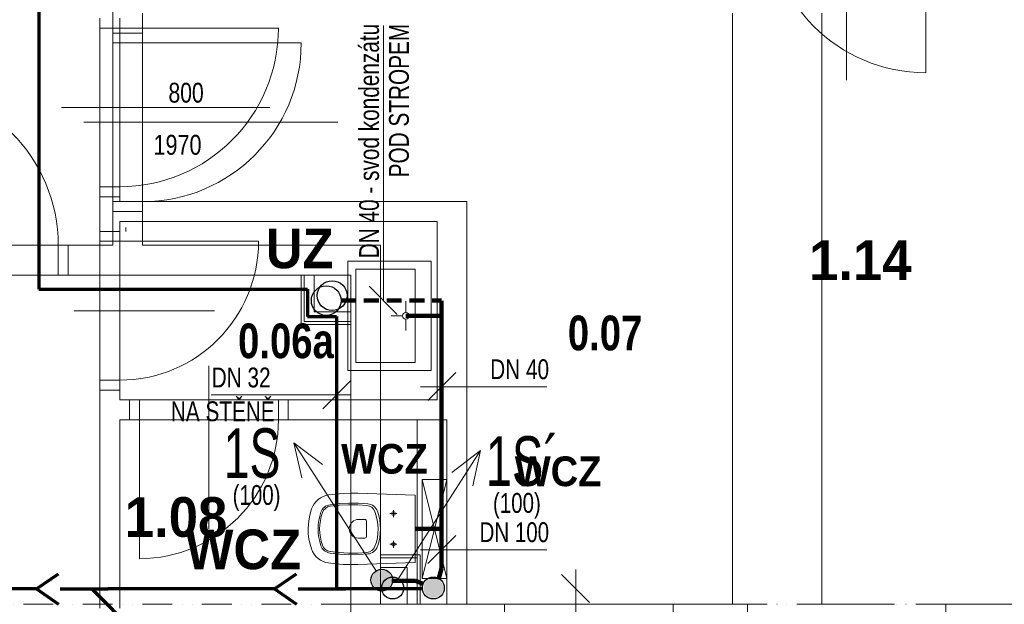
# Model space of a CAD drawing. Header units: millimetres. Extents: x -18273 to 24357, y -63097 to -43615.
# Tile 8 of 10: x 4758 to 9723, y -57147 to -54199. Entities that reach past the tile are written whole.
import ezdxf

# ---------------------------------------------------------------- set-up
doc = ezdxf.new("R2010")
doc.units = ezdxf.units.MM
doc.linetypes.add('JIS_02_1.2', pattern=[115, 75, -40])
doc.linetypes.add('JIS_09_15', pattern=[300, 150, -50, 0, -50, 0, -50])
for name, color, linetype, lineweight in [('XR$1$1.PP - SLEPY_1', 7, 'Continuous', 25), ('XR$2$KANALIZACE_1', 7, 'Continuous', 25), ('XR$3$1.NP - SLEPY_1', 7, 'Continuous', 25), ('XR$4$KANALIZACE 1.NP_1', 7, 'Continuous', 25)]:
    doc.layers.add(name, color=color, linetype=linetype, lineweight=lineweight)
doc.styles.add('ARIAL', font='ARIAL.TTF')
doc.styles.add('Arial Black', font='Arial Black')
doc.styles.add('ARIALNARROW', font='ARIALN.TTF')

# ---------------------------------------------------------------- blocks, each defined once
blk = doc.blocks.new('KOMPLEXNÍ OBJEKT_6')
at = {"layer": 'XR$1$1.PP - SLEPY_1', "color": 251, "linetype": 'Continuous', "lineweight": 13}
for p, q in [((6832.2, -55416.9), (6412.2, -55416.9)), ((6412.2, -55967.7), (6412.2, -55416.9)), ((6752.2, -55456.9), (6452.2, -55456.9)), ((6452.2, -55456.9), (6452.2, -55927.7)), ((6752.2, -55927.7), (6752.2, -55456.9)), ((6832.2, -55416.9), (6832.2, -55967.7)), ((6705, -55675.1), (6705, -55618.4)), ((6687.8, -55692.3), (6631.1, -55692.3)), ((6705, -55709.5), (6705, -55766.2)), ((6722.1, -55692.3), (6832.2, -55692.3)), ((6452.2, -55927.7), (6752.2, -55927.7)), ((6832.2, -55967.7), (6412.2, -55967.7)), ((6832.2, -55967.7), (6488.1, -55967.7))]:
    blk.add_line(p, q, dxfattribs=at)
blk.add_arc((6705, -55692.3), 17.2, 270.0000000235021, 269.9999827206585, dxfattribs=at)
blk = doc.blocks.new('KOMPLEXNÍ OBJEKT_7')
at = {"layer": 'XR$1$1.PP - SLEPY_1', "color": 251, "linetype": 'Continuous', "lineweight": 13}
blk.add_line((6752.2, -56936.7), (6752.1, -56596.6), dxfattribs=at)
for points in [[(6752.1, -56596.6), (6462.9, -56587.2), (6426, -56586.7), (6389.1, -56587.9), (6352.3, -56590.7), (6315.6, -56595), (6301.3, -56598), (6287.5, -56602.9), (6274.6, -56609.7), (6262.6, -56618.2), (6252, -56628.2), (6242.8, -56639.6), (6235.2, -56652.1), (6229.5, -56665.5), (6222, -56690.2), (6216.6, -56715.4), (6213.3, -56741), (6212.2, -56766.7), (6212, -56766.2), (6213.1, -56791.9), (6216.4, -56817.5), (6221.8, -56842.7), (6229.3, -56867.3), (6235, -56880.8), (6242.6, -56893.4), (6251.7, -56904.9), (6262.4, -56915), (6274.4, -56923.5), (6287.4, -56930.4), (6301.2, -56935.3), (6315.6, -56938.4), (6352.3, -56942.7), (6389.1, -56945.4), (6426, -56946.6), (6462.9, -56946.2), (6752.2, -56936.7)], [(6624.9, -56689.1), (6642.5, -56689.1), (6660.1, -56689.1)], [(6642.6, -56697.8), (6645.9, -56697.1), (6648.6, -56695.2), (6650.5, -56692.4), (6651.1, -56689.1), (6650.4, -56685.8), (6648.6, -56683), (6645.8, -56681.2), (6642.5, -56680.5), (6639.2, -56681.2), (6636.4, -56683), (6634.5, -56685.8), (6633.9, -56689.1), (6634.5, -56692.4), (6636.4, -56695.3), (6639.2, -56697.1), (6642.5, -56697.8), (6642.6, -56697.8)], [(6642.5, -56706.8), (6642.5, -56689.1), (6642.5, -56671.5)], [(6624.9, -56844.1), (6642.5, -56844.1), (6660.1, -56844.1)], [(6642.6, -56852.8), (6645.9, -56852.1), (6648.6, -56850.2), (6650.5, -56847.4), (6651.1, -56844.1), (6650.4, -56840.8), (6648.6, -56838), (6645.8, -56836.2), (6642.5, -56835.5), (6639.2, -56836.2), (6636.4, -56838), (6634.5, -56840.8), (6633.9, -56844.1), (6634.5, -56847.4), (6636.4, -56850.2), (6639.2, -56852.1), (6642.5, -56852.8), (6642.6, -56852.8)], [(6642.5, -56861.8), (6642.5, -56844.1), (6642.5, -56826.5)]]:
    blk.add_lwpolyline(points, dxfattribs=at)
for points in [[(6322.5, -56888.8), (6370.1, -56894.1), (6417.9, -56896.5), (6465.8, -56896.1), (6513.6, -56892.8), (6521.5, -56891.5), (6529.1, -56889), (6536.3, -56885.5), (6543, -56881.1), (6549, -56875.7), (6554.1, -56869.6), (6558.4, -56862.8), (6561.6, -56855.5), (6568.4, -56833.8), (6573.3, -56811.7), (6576.2, -56789.2), (6577.2, -56766.6), (6576.1, -56743.9), (6573.1, -56721.4), (6568.2, -56699.3), (6561.3, -56677.7), (6558.1, -56670.4), (6553.8, -56663.6), (6548.7, -56657.5), (6542.7, -56652.2), (6536, -56647.7), (6528.8, -56644.3), (6521.2, -56641.9), (6513.3, -56640.5), (6465.6, -56637.3), (6417.8, -56636.9), (6370, -56639.3), (6322.5, -56644.5), (6314.9, -56646.1), (6307.5, -56648.8), (6300.6, -56652.4), (6294.3, -56656.9), (6288.6, -56662.2), (6283.7, -56668.3), (6279.7, -56674.9), (6276.6, -56682.1), (6270.4, -56702.7), (6265.8, -56723.8), (6263.1, -56745.2), (6262.2, -56766.7), (6263.1, -56788.2), (6265.9, -56809.6), (6270.4, -56830.7), (6276.6, -56851.3), (6279.7, -56858.4), (6283.7, -56865.1), (6288.6, -56871.1), (6294.3, -56876.5), (6300.7, -56881), (6307.6, -56884.6), (6314.9, -56887.2), (6322.5, -56888.8)], [(6508.8, -56885.2), (6521.8, -56882.1), (6533.4, -56875.6), (6542.8, -56866.1), (6549.3, -56854.3), (6556.2, -56833), (6561.2, -56811.2), (6564.2, -56789), (6565.2, -56766.6), (6564.1, -56744.2), (6561, -56722), (6556, -56700.1), (6549, -56678.8), (6542.5, -56667.2), (6533.1, -56657.7), (6521.5, -56651.2), (6508.5, -56648.1), (6462.1, -56645.2), (6415.6, -56644.9), (6369.2, -56647.4), (6323, -56652.5), (6310.4, -56656.1), (6299.3, -56662.9), (6290.4, -56672.4), (6284.4, -56684), (6278.3, -56704.2), (6273.8, -56724.8), (6271.1, -56745.6), (6270.2, -56766.7), (6271.1, -56787.7), (6273.8, -56808.6), (6278.3, -56829.2), (6284.4, -56849.3), (6290.4, -56860.9), (6299.3, -56870.5), (6310.4, -56877.3), (6323, -56880.8), (6369.3, -56886), (6415.8, -56888.4), (6462.3, -56888.2), (6508.8, -56885.2)], [(6507.3, -56729.1), (6506.6, -56725.3), (6504.4, -56722.1), (6501.2, -56719.9), (6497.3, -56719.1), (6467.4, -56719.1), (6458.2, -56719.8), (6449.4, -56722.3), (6441.1, -56726.5), (6433.9, -56732.2), (6427.9, -56739.2), (6423.4, -56747.2), (6420.5, -56756), (6419.4, -56765.1), (6420.1, -56774.3), (6422.6, -56783.2), (6426.8, -56791.4), (6432.5, -56798.7), (6439.5, -56804.7), (6447.5, -56809.2), (6456.3, -56812), (6465.4, -56813.1), (6467.4, -56813.1), (6497.3, -56813.1), (6501.2, -56812.4), (6504.4, -56810.2), (6506.6, -56807), (6507.3, -56803.1), (6507.3, -56729.1)]]:
    blk.add_lwpolyline(points, close=True, dxfattribs=at)
blk = doc.blocks.new('KOMPLEXNÍ OBJEKT_8')
at = {"layer": 'XR$1$1.PP - SLEPY_1', "color": 251, "linetype": 'Continuous', "lineweight": 13}
for p, q in [((6787.2, -57016.7), (6787.1, -56516.7)), ((6787.1, -56516.7), (6912.1, -56516.7)), ((6787.1, -56516.7), (6912.2, -57016.7)), ((6912.1, -56516.7), (6787.2, -57016.7)), ((6912.2, -57016.7), (6912.1, -56516.7)), ((6787.2, -57016.7), (6912.2, -57016.7))]:
    blk.add_line(p, q, dxfattribs=at)
blk = doc.blocks.new('KOMPLEXNÍ OBJEKT_21')
at = {"layer": 'XR$1$1.PP - SLEPY_1', "color": 138, "linetype": 'Continuous', "lineweight": 13}
for p, q in [((5712.2, -56766.7), (5712.2, -55945.3)), ((6112.2, -56116.7), (5312.2, -56116.7)), ((5362.2, -56916.7), (5362.2, -56116.7)), ((6062.2, -56116.7), (6062.2, -56216.7)), ((6112.2, -56216.7), (5312.2, -56216.7))]:
    blk.add_line(p, q, dxfattribs=at)
blk.add_arc((5362.2, -56216.7), 700, 270, 0, dxfattribs=at)
blk = doc.blocks.new('KOMPLEXNÍ OBJEKT_22')
at = {"layer": 'XR$1$1.PP - SLEPY_1', "color": 138, "linetype": 'Continuous', "lineweight": 13}
for p, q in [((5162.2, -56066.7), (5162.2, -55266.7)), ((5262.2, -56066.7), (5262.2, -55266.7)), ((5962.2, -55316.7), (5162.2, -55316.7)), ((5740.7, -55666.7), (5032, -55666.7)), ((5162.2, -56016.7), (5262.2, -56016.7))]:
    blk.add_line(p, q, dxfattribs=at)
blk.add_arc((5262.2, -55316.7), 700, 270, 0, dxfattribs=at)
blk = doc.blocks.new('KOMPLEXNÍ OBJEKT_23')
at = {"layer": 'XR$1$1.PP - SLEPY_1', "color": 138, "linetype": 'Continuous', "lineweight": 13}
for p, q in [((5162.2, -55091.7), (5162.2, -54191.7)), ((5162.2, -54241.7), (5162.2, -54191.7)), ((5262.2, -55091.7), (5262.2, -54191.7)), ((5162.2, -54241.7), (5262.2, -54241.7)), ((5262.2, -54241.7), (6062.2, -54241.7)), ((4968.8, -54641.7), (6018.8, -54641.7)), ((5162.2, -55041.7), (5262.2, -55041.7))]:
    blk.add_line(p, q, dxfattribs=at)
blk.add_arc((5262.2, -54241.7), 800, 270, 0, dxfattribs=at)
blk = doc.blocks.new('VZOROVÁ ČÁRA_7')
at = {"layer": 'XR$2$KANALIZACE_1', "color": 7, "linetype": 'Continuous', "lineweight": 70}
for p, q in [((3642.3, -57069.5), (3753.9, -56993.3)), ((4842.3, -57069.5), (4953.9, -56993.3)), ((6042.3, -57069.5), (6153.9, -56993.3)), ((3642.3, -57069.5), (2802.3, -57069.5)), ((3642.3, -57069.5), (3753.9, -57145.7)), ((3762.3, -57069.5), (4002.3, -57069.5)), ((4842.3, -57069.5), (4002.3, -57069.5)), ((4842.3, -57069.5), (4953.9, -57145.7)), ((4962.3, -57069.5), (5202.3, -57069.5)), ((6042.3, -57069.5), (5202.3, -57069.5)), ((6042.3, -57069.5), (6153.9, -57145.7)), ((6162.3, -57069.5), (6402.3, -57069.5)), ((6788.8, -57069.5), (6402.3, -57069.5))]:
    blk.add_line(p, q, dxfattribs=at)
blk = doc.blocks.new('VZOROVÁ ČÁRA_8')
at = {"layer": 'XR$2$KANALIZACE_1', "color": 7, "linetype": 'Continuous', "lineweight": 70}
for p, q in [((5120.8, -57069.5), (5483.8, -57432.5)), ((5653.5, -57602.2), (5483.8, -57432.5)), ((5738.4, -57687), (5713.3, -57554.2)), ((5738.4, -57687), (5605.6, -57662)), ((5738.4, -57687), (6332.3, -58281))]:
    blk.add_line(p, q, dxfattribs=at)

msp = doc.modelspace()

# ---------------------------------------------------------------- hatches: boundary and pattern name
at = {"layer": 'XR$2$KANALIZACE_1', "linetype": 'Continuous', "lineweight": 25}
for points in [[(6583.6, -56974.5), (6570.1, -56976.3), (6557.6, -56981.7), (6547, -56990.3), (6539.2, -57001.5), (6534.6, -57014.3), (6533.7, -57027.9), (6536.5, -57041.2), (6542.7, -57053.3), (6552, -57063.3), (6563.7, -57070.3), (6576.8, -57074), (6590.4, -57074), (6603.5, -57070.3), (6615.1, -57063.3), (6624.4, -57053.3), (6630.7, -57041.2), (6633.5, -57027.9), (6632.5, -57014.3), (6628, -57001.5), (6620.1, -56990.3), (6609.6, -56981.7), (6597.1, -56976.3)], [(6843.6, -57014.5), (6830.1, -57016.3), (6817.6, -57021.7), (6807, -57030.3), (6799.2, -57041.5), (6794.6, -57054.3), (6793.7, -57067.9), (6796.5, -57081.2), (6802.7, -57093.3), (6812, -57103.3), (6823.7, -57110.3), (6836.8, -57114), (6850.4, -57114), (6863.5, -57110.3), (6875.1, -57103.3), (6884.4, -57093.3), (6890.7, -57081.2), (6893.5, -57067.9), (6892.5, -57054.3), (6888, -57041.5), (6880.1, -57030.3), (6869.6, -57021.7), (6857.1, -57016.3)]]:
    msp.add_hatch(color=253, dxfattribs=at).paths.add_polyline_path(points)

# ---------------------------------------------------------------- linework, layer by layer
at = {"layer": 'XR$1$1.PP - SLEPY_1', "color": 138, "linetype": 'Continuous', "lineweight": 13}
for p, q in [((8352.2, -57146.7), (8352.2, -54166.7)), ((8802.2, -57146.7), (8802.2, -54166.7)), ((5162.2, -55091.7), (5262.2, -55091.7)), ((5162.2, -55091.7), (5162.2, -55266.7)), ((5262.2, -55091.7), (5262.2, -55116.7)), ((5262.2, -55116.7), (7012.2, -55116.7)), ((7012.2, -57146.7), (7012.2, -55116.7)), ((5262.2, -55266.7), (5262.2, -55216.7)), ((5262.2, -55216.7), (6862.2, -55216.7)), ((5292.2, -55266.7), (5292.2, -55246.7)), ((6862.2, -56116.7), (6862.2, -55216.7)), ((5162.2, -55266.7), (5262.2, -55266.7)), ((5262.2, -56066.7), (5162.2, -56066.7)), ((5162.2, -57166.7), (5162.2, -56066.7)), ((5262.2, -56116.7), (5262.2, -56066.7)), ((5262.2, -56116.7), (5312.2, -56116.7)), ((5312.2, -56216.7), (5312.2, -56116.7)), ((6112.2, -56116.7), (6862.2, -56116.7)), ((6112.2, -56216.7), (6112.2, -56116.7)), ((5262.2, -57166.7), (5262.2, -56216.7)), ((5262.2, -56216.7), (5312.2, -56216.7)), ((6112.2, -56216.7), (6912.2, -56216.7)), ((6762.1, -57146.7), (6762.1, -56216.7)), ((6912.2, -57146.7), (6912.2, -56216.7)), ((6427.2, -58166.7), (6427.2, -57146.7)), ((7202.2, -57146.7), (6427.2, -57146.7)), ((7202.2, -57146.7), (8052.2, -57146.7)), ((7202.2, -57596.7), (7202.2, -57146.7)), ((8352.2, -57146.7), (8052.2, -57146.7)), ((8052.2, -57596.7), (8052.2, -57146.7)), ((8802.2, -57146.7), (9169, -57146.7))]:
    msp.add_line(p, q, dxfattribs=at)
at = {"layer": 'XR$2$KANALIZACE_1', "color": 7, "linetype": 'Continuous', "lineweight": 18}
for p, q in [((6592, -54229.5), (6592, -55615.6)), ((6519.8, -55543.4), (6661.2, -55684.9)), ((6957.2, -55977.5), (6815.7, -56119)), ((6778.4, -56049.7), (7415.4, -56049.7)), ((6957.2, -56799.1), (6815.7, -56940.6)), ((6778.4, -56871.3), (7415.4, -56871.3)), ((7489.8, -56996.7), (7631.2, -57138.2)), ((7562, -57608.4), (7562, -56971.5))]:
    msp.add_line(p, q, dxfattribs=at)
at = {"layer": 'XR$2$KANALIZACE_1', "color": 7, "linetype": 'JIS_02_1.2', "lineweight": 100}
for p in [(6378.4, -55615.6), (6885, -55692.3)]:
    msp.add_line(p, (6885, -55615.6), dxfattribs=at)
at = {"layer": 'XR$2$KANALIZACE_1', "color": 7, "linetype": 'Continuous', "lineweight": 100}
for p, q in [((6705, -55692.3), (6885, -55692.3)), ((6885, -55692.3), (6885, -56766.7)), ((6885, -56766.7), (6752.2, -56766.7)), ((6885, -56766.7), (6885, -56966.7)), ((6885, -56966.7), (6869.6, -57021.7)), ((6633.5, -57027.9), (6753.5, -57027.9)), ((6753.5, -57027.9), (6792.6, -57043.8))]:
    msp.add_line(p, q, dxfattribs=at)
at = {"layer": 'XR$2$KANALIZACE_1', "color": 7, "linetype": 'Continuous', "lineweight": 13}
for p, q in [((6557.6, -56981.7), (6140.2, -56331.9)), ((6140.2, -56331.9), (6284.7, -56441.9)), ((6140.2, -56331.9), (6180, -56509.1))]:
    msp.add_line(p, q, dxfattribs=at)
at = {"layer": 'XR$2$KANALIZACE_1', "color": 7, "linetype": 'Continuous', "lineweight": 25}
for centre, radius in [((6303.4, -55615.6), 75), ((6583.6, -57024.5), 55), ((6583.6, -57024.5), 55), ((6843.6, -57064.5), 55), ((6843.6, -57064.5), 55)]:
    msp.add_circle(centre, radius, dxfattribs=at)
at = {"layer": 'XR$3$1.NP - SLEPY_1', "color": 138, "linetype": 'Continuous', "lineweight": 13}
for p, q in [((5227.2, -51166.7), (5227.2, -54266.7)), ((8927.2, -53223.2), (8927.2, -54504.2)), ((9327.2, -53666.7), (9327.2, -54466.7)), ((5377.2, -54266.7), (5377.2, -54166.7)), ((5227.2, -54266.7), (5377.2, -54266.7)), ((5227.2, -54266.7), (5227.2, -55166.7)), ((5377.2, -55166.7), (5377.2, -54266.7)), ((5227.2, -54316.7), (5377.2, -54316.7)), ((5377.2, -54316.7), (6177.2, -54316.7)), ((6361.8, -54716.7), (5080.8, -54716.7)), ((5227.2, -55116.7), (5377.2, -55116.7)), ((5227.2, -55166.7), (5377.2, -55166.7)), ((5227.2, -55166.7), (5227.2, -55336.7)), ((5377.2, -55166.7), (5377.2, -55336.7)), ((5002.2, -55336.7), (4102.2, -55336.7)), ((4952.2, -55486.7), (4952.2, -55336.7)), ((5227.2, -55336.7), (5002.2, -55336.7)), ((5002.2, -55336.7), (5002.2, -55486.7)), ((6577.2, -55336.7), (5377.2, -55336.7)), ((6577.2, -55336.7), (6577.2, -57146.7)), ((5002.2, -55486.7), (4102.2, -55486.7)), ((6427.2, -55486.7), (5002.2, -55486.7)), ((6177.2, -55486.7), (6177.2, -55736.7)), ((6192.2, -55486.7), (6192.2, -55721.7)), ((6242.2, -55486.7), (6242.2, -55671.7)), ((6427.2, -55486.7), (6427.2, -57146.7)), ((6242.2, -55671.7), (6427.2, -55671.7)), ((6177.2, -55736.7), (6427.2, -55736.7)), ((6192.2, -55721.7), (6427.2, -55721.7)), ((6777.2, -56896.7), (6577.2, -56896.7)), ((6777.2, -57146.7), (6777.2, -56896.7)), ((6762.2, -56911.7), (6577.2, -56911.7)), ((6762.2, -57146.7), (6762.2, -56911.7)), ((6712.2, -56961.7), (6577.2, -56961.7)), ((6712.2, -57146.7), (6712.2, -56961.7)), ((6427.2, -57976.7), (6427.2, -57146.7)), ((8427.2, -57146.7), (6577.2, -57146.7)), ((8427.2, -57146.7), (8427.2, -57596.7)), ((9427.2, -57146.7), (9427.2, -57596.7)), ((9877.2, -57146.7), (9427.2, -57146.7))]:
    msp.add_line(p, q, dxfattribs=at)
at = {"layer": 'XR$3$1.NP - SLEPY_1', "color": 138, "linetype": 'JIS_09_15', "lineweight": 13}
for p, q in [((6427.2, -57146.7), (4052.2, -57146.7)), ((9427.2, -57146.7), (8427.2, -57146.7))]:
    msp.add_line(p, q, dxfattribs=at)
at = {"layer": 'XR$3$1.NP - SLEPY_1', "color": 138, "linetype": 'Continuous', "lineweight": 13}
for centre, radius in [((6333.4, -55590.6), 75), ((6638.5, -57064.5), 55)]:
    msp.add_circle(centre, radius, dxfattribs=at)
for centre, start, end in [((9327.2, -53666.7), 180, 270), ((5377.2, -54316.7), 270, 0), ((4152.2, -55336.7), 0, 90)]:
    msp.add_arc(centre, 800, start, end, dxfattribs=at)
at = {"layer": 'XR$4$KANALIZACE 1.NP_1', "color": 7, "linetype": 'Continuous', "lineweight": 70}
for p, q in [((4854, -53368.9), (4854, -55558.1)), ((4854, -55558.1), (6208.2, -55558.1)), ((6208.2, -55558.1), (6208.2, -55695.2)), ((6208.2, -55695.2), (6355.5, -55695.2)), ((6355.5, -55695.2), (6355.5, -57066.7)), ((6355.5, -57066.7), (6583.6, -57066.7))]:
    msp.add_line(p, q, dxfattribs=at)
at = {"layer": 'XR$4$KANALIZACE 1.NP_1', "color": 7, "linetype": 'Continuous', "lineweight": 18}
for p, q in [((6427.7, -56019.1), (6286.2, -56160.6)), ((5723.9, -56091.3), (6427.2, -56091.3))]:
    msp.add_line(p, q, dxfattribs=at)
at = {"layer": 'XR$4$KANALIZACE 1.NP_1', "color": 7, "linetype": 'Continuous', "lineweight": 13}
for p, q in [((6664.5, -57021.7), (7081.9, -56371.9)), ((7081.9, -56371.9), (6937.4, -56481.9)), ((7081.9, -56371.9), (7042.1, -56549.1))]:
    msp.add_line(p, q, dxfattribs=at)
at = {"layer": 'XR$4$KANALIZACE 1.NP_1', "color": 7, "linetype": 'Continuous', "lineweight": 25}
for centre, radius in [((6333.4, -55590.6), 75), ((6638.5, -57064.5), 55), ((6638.5, -57064.5), 55), ((6638.5, -57064.5), 55)]:
    msp.add_circle(centre, radius, dxfattribs=at)

# ---------------------------------------------------------------- block references
at = {"layer": 'XR$1$1.PP - SLEPY_1', "color": 138, "linetype": 'Continuous', "lineweight": 13}
for name in ['KOMPLEXNÍ OBJEKT_23', 'KOMPLEXNÍ OBJEKT_22', 'KOMPLEXNÍ OBJEKT_21']:
    msp.add_blockref(name, (0, 0), dxfattribs=at)
at = {"layer": 'XR$1$1.PP - SLEPY_1', "color": 251, "linetype": 'Continuous', "lineweight": 13}
for name in ['KOMPLEXNÍ OBJEKT_6', 'KOMPLEXNÍ OBJEKT_8', 'KOMPLEXNÍ OBJEKT_7']:
    msp.add_blockref(name, (0, 0), dxfattribs=at)
at = {"layer": 'XR$2$KANALIZACE_1', "color": 7, "linetype": 'Continuous', "lineweight": 70}
for name in ['VZOROVÁ ČÁRA_7', 'VZOROVÁ ČÁRA_8']:
    msp.add_blockref(name, (0, 0), dxfattribs=at)

# ---------------------------------------------------------------- texts
at = {"layer": 'XR$1$1.PP - SLEPY_1', "color": 138, "linetype": 'Continuous', "lineweight": 35, "char_height": 175, "attachment_point": 7, "style": 'Arial Black'}
for s, insert, width in [('\\W0.69;0.07', (7521.8, -55868.7), 456.843), ('\\W0.69;0.06a', (5858.8, -55908.5), 570.042)]:
    msp.add_mtext(s, dxfattribs=dict(at, insert=insert, width=width))
at = {"layer": 'XR$2$KANALIZACE_1', "color": 7, "linetype": 'Continuous', "lineweight": 18, "insert": (6469.4, -54220.2), "char_height": 100, "width": 1225.165, "attachment_point": 3, "rotation": 90, "line_spacing_factor": 0.903614, "style": 'ARIAL'}
msp.add_mtext('\\A1;{\\fArial|i0|b0;\\H100.000000;\\W0.750000;\\C7;DN 40 - svod kondenzátu}\\P{\\fArial|i0|b0;\\H100.000000;\\W0.750000;\\C7;POD STROPEM}\\P', dxfattribs=at)
at = {"layer": 'XR$2$KANALIZACE_1', "color": 7, "linetype": 'Continuous', "lineweight": 35, "char_height": 200, "attachment_point": 7, "style": 'Arial Black'}
for s, insert, width in [('\\W0.80;UZ', (5999, -55455.2), 429.333), ('\\W0.80;WCZ', (5594.3, -56972.5), 640)]:
    msp.add_mtext(s, dxfattribs=dict(at, insert=insert, width=width))
at = {"layer": 'XR$2$KANALIZACE_1', "color": 7, "linetype": 'Continuous', "lineweight": 18, "char_height": 100, "attachment_point": 9, "rotation": 360, "style": 'ARIAL'}
for s, insert, width in [('\\W0.75;DN 40', (7427.2, -56013), 336.366), ('\\W0.74;DN 100', (7427.2, -56834.6), 394.554)]:
    msp.add_mtext(s, dxfattribs=dict(at, insert=insert, width=width))
at = {"layer": 'XR$2$KANALIZACE_1', "color": 7, "linetype": 'Continuous', "lineweight": 50, "insert": (5929.5, -56386.4), "char_height": 250, "width": 383.912, "attachment_point": 5, "style": 'ARIAL'}
msp.add_mtext('\\W0.67;1S', dxfattribs=at)
at = {"layer": 'XR$2$KANALIZACE_1', "color": 7, "linetype": 'Continuous', "lineweight": 25, "char_height": 150, "width": 480, "attachment_point": 5, "style": 'Arial Black'}
for insert in [(6596.8, -56414.3), (7472.8, -56477.2)]:
    msp.add_mtext('\\W0.80;WCZ', dxfattribs=dict(at, insert=insert))
at = {"layer": 'XR$2$KANALIZACE_1', "color": 7, "linetype": 'Continuous', "lineweight": 18, "insert": (5831.6, -56610.6), "char_height": 100, "width": 283.004, "attachment_point": 4, "style": 'ARIAL'}
msp.add_mtext('\\W0.74;(100)', dxfattribs=at)
at = {"layer": 'XR$3$1.NP - SLEPY_1', "color": 138, "linetype": 'Continuous', "lineweight": 18, "char_height": 100, "attachment_point": 5, "style": 'ARIALNARROW'}
for s, insert, width in [('\\W0.93;800', (5596.7, -54568.2), 225.547), ('\\W0.95;1970', (5553.5, -54830.9), 295.658)]:
    msp.add_mtext(s, dxfattribs=dict(at, insert=insert, width=width))
at = {"layer": 'XR$3$1.NP - SLEPY_1', "color": 138, "linetype": 'Continuous', "lineweight": 35, "char_height": 200, "width": 627.778, "attachment_point": 1, "style": 'Arial Black'}
for s, insert in [('\\W0.83;1.14', (8738.3, -55312.1)), ('\\W0.83;1.08', (5287.9, -56606.6))]:
    msp.add_mtext(s, dxfattribs=dict(at, insert=insert))
at = {"layer": 'XR$4$KANALIZACE 1.NP_1', "color": 7, "linetype": 'Continuous', "lineweight": 18, "char_height": 100, "attachment_point": 9, "rotation": 0, "style": 'ARIAL'}
for s, insert, width in [('\\W0.75;DN 32', (6022.7, -56054.6), 336.366), ('\\W0.75;NA STĚNĚ', (6043.6, -56225), 562.521)]:
    msp.add_mtext(s, dxfattribs=dict(at, insert=insert, width=width))
at = {"layer": 'XR$4$KANALIZACE 1.NP_1', "color": 7, "linetype": 'Continuous', "lineweight": 50, "insert": (7292.7, -56426.4), "char_height": 250, "width": 466.466, "attachment_point": 5, "style": 'ARIAL'}
msp.add_mtext('\\W0.68;1S´', dxfattribs=at)
at = {"layer": 'XR$4$KANALIZACE 1.NP_1', "color": 7, "linetype": 'Continuous', "lineweight": 18, "insert": (7144.3, -56650.6), "char_height": 100, "width": 283.004, "attachment_point": 4, "style": 'ARIAL'}
msp.add_mtext('\\W0.74;(100)', dxfattribs=at)

doc.saveas('drawing.dxf')
